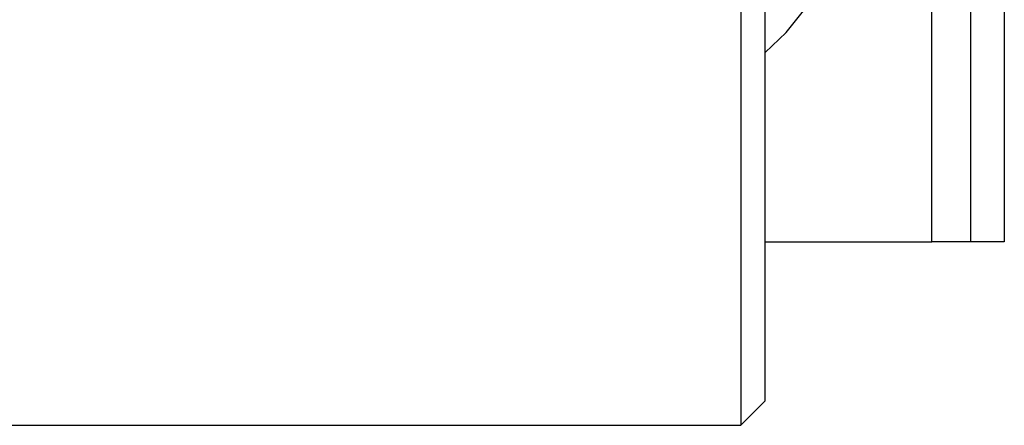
# Model space of a CAD drawing. Header units: inches. Extents: x 170 to 284, y 215 to 248.
# Tile 62 of 195: x 182.5047 to 182.5868, y 224.1019 to 224.1357. Entities that reach past the tile are written whole.
import ezdxf

# ---------------------------------------------------------------- set-up
doc = ezdxf.new("R2010")
doc.units = ezdxf.units.IN
doc.header["$LTSCALE"] = 0.25
doc.header["$MEASUREMENT"] = 0
doc.layers.add('RH BENCH MOUNT', color=7, linetype='Continuous')

msp = doc.modelspace()

# ---------------------------------------------------------------- linework, layer by layer
at = {"layer": 'RH BENCH MOUNT'}
for p, q in [((182.5807815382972, 224.1171912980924), (182.5807815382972, 224.1961572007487)), ((182.5840028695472, 224.1483873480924), (182.5840028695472, 224.1171912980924)), ((182.5868172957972, 224.1483873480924), (182.5868172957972, 224.1171912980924)), ((182.5648365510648, 224.1442843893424), (182.5648365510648, 224.1018984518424)), ((182.5668710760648, 224.1039329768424), (182.5668710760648, 224.1422498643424)), ((182.5668710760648, 224.1171912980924), (182.5807815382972, 224.1171912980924)), ((182.5840028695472, 224.1171912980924), (182.5807815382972, 224.1171912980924)), ((182.5868172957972, 224.1171912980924), (182.5840028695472, 224.1171912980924)), ((182.5648365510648, 224.1018984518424), (182.5668710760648, 224.1039329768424)), ((182.4732829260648, 224.1018984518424), (182.5648365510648, 224.1018984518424))]:
    msp.add_line(p, q, dxfattribs=at)
at = {"layer": 'RH BENCH MOUNT', "flags": 128}
msp.add_lwpolyline([(182.5668710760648, 224.1329752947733), (182.568613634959, 224.1346506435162), (182.5704100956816, 224.1368694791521)], dxfattribs=at)

doc.saveas('drawing.dxf')
